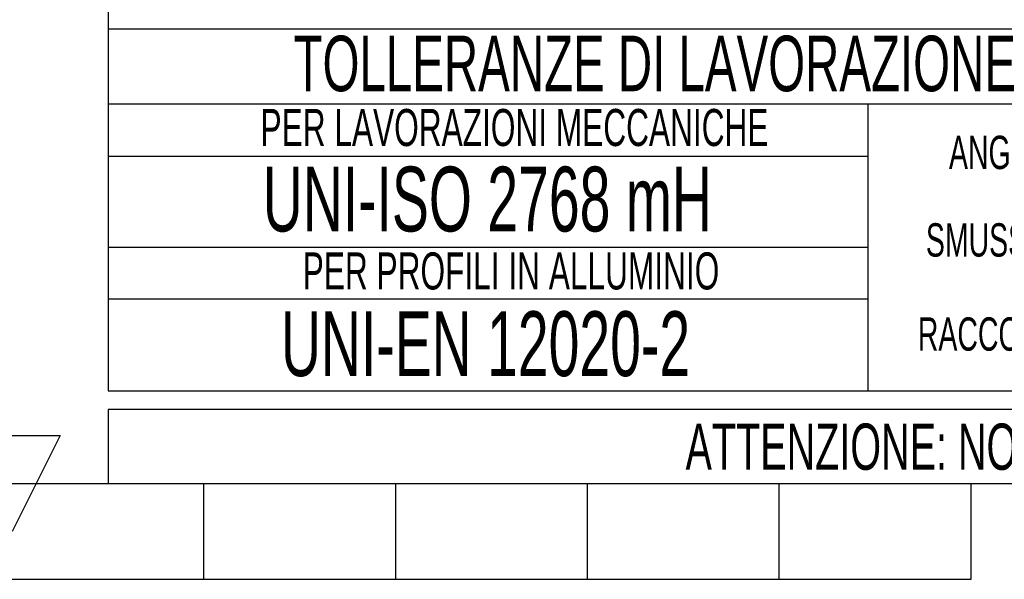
# Model space of a CAD drawing. Header units: millimetres. Extents: x 0 to 420, y 0 to 297.
# Tile 10 of 58: x 210 to 264, y 0 to 30. Entities that reach past the tile are written whole.
import ezdxf
from ezdxf.enums import TextEntityAlignment as Align

# ---------------------------------------------------------------- set-up
doc = ezdxf.new("R2010")
doc.units = ezdxf.units.MM
doc.layers.add('CARTIGLIO', color=140, linetype='Continuous')
doc.styles.add('SLDTEXTSTYLE0', font='TXT', dxfattribs={"width": 0.6382978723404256})

# ---------------------------------------------------------------- blocks, each defined once
blk = doc.blocks.new('SW_NOTE_0_1')
at = {"layer": 'CARTIGLIO', "color": 0, "insert": (85.40558510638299, 3.222669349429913), "char_height": 2.5, "attachment_point": 2, "style": 'SLDTEXTSTYLE0'}
blk.add_mtext("ATTENZIONE: NON INTERPRETARE IL DISEGNO. IN CASO DI QUOTE MANCANTI O POCO CHIARE CONSULTARE L'UFFICIO TECNICO", dxfattribs=at)
blk = doc.blocks.new('SW_NOTE_0_14')
at = {"layer": 'CARTIGLIO', "color": 0, "insert": (6.67819148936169, 2.320321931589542), "char_height": 1.8, "attachment_point": 2, "style": 'SLDTEXTSTYLE0'}
blk.add_mtext("ANGOLO ±10'", dxfattribs=at)
blk = doc.blocks.new('SW_NOTE_0_15')
at = {"layer": 'CARTIGLIO', "color": 0, "insert": (23.93617021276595, 3.867203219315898), "char_height": 3, "attachment_point": 2, "style": 'SLDTEXTSTYLE0'}
blk.add_mtext('TOLLERANZE DI LAVORAZIONE', dxfattribs=at)
blk = doc.blocks.new('SW_NOTE_0_19')
at = {"layer": 'CARTIGLIO', "color": 0, "insert": (7.587765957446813, 2.320321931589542), "char_height": 1.8, "attachment_point": 2, "style": 'SLDTEXTSTYLE0'}
blk.add_mtext('SMUSSO 0.5x45°', dxfattribs=at)
blk = doc.blocks.new('SW_NOTE_0_22')
at = {"layer": 'CARTIGLIO', "color": 0, "insert": (8.569148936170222, 2.320321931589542), "char_height": 1.8, "attachment_point": 2, "style": 'SLDTEXTSTYLE0'}
blk.add_mtext('RACCORDO R 0.5', dxfattribs=at)
blk = doc.blocks.new('SW_NOTE_0_23')
at = {"layer": 'CARTIGLIO', "color": 0, "insert": (18.30319148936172, 2.578135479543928), "char_height": 2, "attachment_point": 2, "style": 'SLDTEXTSTYLE0'}
blk.add_mtext('PER LAVORAZIONI MECCANICHE', dxfattribs=at)
blk = doc.blocks.new('SW_NOTE_0_24')
at = {"layer": 'CARTIGLIO', "color": 0, "insert": (15.68484042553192, 4.511737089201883), "char_height": 3.5, "attachment_point": 2, "style": 'SLDTEXTSTYLE0'}
blk.add_mtext('UNI-ISO 2768 mH', dxfattribs=at)
blk = doc.blocks.new('SW_NOTE_0_25')
at = {"layer": 'CARTIGLIO', "color": 0, "insert": (13.85638297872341, 2.578135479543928), "char_height": 2, "attachment_point": 2, "style": 'SLDTEXTSTYLE0'}
blk.add_mtext('PER PROFILI IN ALLUMINIO', dxfattribs=at)
blk = doc.blocks.new('SW_NOTE_0_26')
at = {"layer": 'CARTIGLIO', "color": 0, "insert": (14.05585106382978, 4.511737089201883), "char_height": 3.5, "attachment_point": 2, "style": 'SLDTEXTSTYLE0'}
blk.add_mtext('UNI-EN 12020-2', dxfattribs=at)
blk = doc.blocks.new('Cartiglio ALUSIC')
at = {"layer": 'CARTIGLIO'}
for p, q in [((113.971100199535, 149.9990413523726), (113.971100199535, 94.99904135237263)), ((113.971100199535, 114.5498549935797), (173.971100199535, 114.5498549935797)), ((113.971100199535, 114.5498549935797), (113.971100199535, 94.99904135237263)), ((173.9571410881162, 110.4900006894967), (113.9571410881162, 110.4900006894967)), ((154.9806365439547, 94.99904135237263), (154.9806365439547, 110.4900006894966)), ((113.971100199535, 107.6716313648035), (154.9806365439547, 107.6716313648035)), ((154.9806365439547, 102.7445210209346), (113.971100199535, 102.7445210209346)), ((113.9850593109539, 99.96496483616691), (154.9945956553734, 99.96496483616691)), ((113.971100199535, 94.99904135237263), (173.971100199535, 94.99904135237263)), ((313.621100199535, 93.99904135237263), (113.971100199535, 93.99904135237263)), ((113.971100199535, 93.99904135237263), (113.971100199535, 89.99904135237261)), ((113.971100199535, 89.99904135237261), (313.621100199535, 89.99904135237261))]:
    blk.add_line(p, q, dxfattribs=at)
at = {"layer": 'CARTIGLIO', "linetype": 'Continuous'}
blk.add_line((113.9695322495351, 89.99904135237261), (313.621100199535, 89.99904135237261), dxfattribs=at)
at = {"layer": 'CARTIGLIO', "color": 140}
for name, p in [('SW_NOTE_0_15', (119.5374520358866, 110.3183836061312)), ('SW_NOTE_0_23', (117.6003680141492, 107.6481432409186)), ('SW_NOTE_0_14', (157.5950277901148, 106.4612057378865)), ('SW_NOTE_0_24', (118.7522918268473, 102.6005131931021)), ('SW_NOTE_0_19', (156.6725276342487, 101.7341689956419)), ('SW_NOTE_0_25', (121.8587729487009, 99.90266357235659)), ('SW_NOTE_0_26', (120.2859705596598, 94.78943414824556)), ('SW_NOTE_0_22', (155.6312777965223, 96.6517264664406)), ('SW_NOTE_0_1', (127.6311861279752, 90.01640253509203))]:
    blk.add_blockref(name, p, dxfattribs=at)
at = {"layer": 'CARTIGLIO', "color": 140, "style": 'SLDTEXTSTYLE0', "width": 0.6382978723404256}
for tag, height, p in [('AUTOATTR1', 3.5, (223.449403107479, 133.7003798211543)), ('AUTOATTR2', 3.5, (221.9290871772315, 127.4217635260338)), ('AUTOATTR11', 3.5, (222.8622803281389, 121.4105734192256)), ('AUTOATTR8', 4, (219.2444208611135, 110.0025032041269)), ('AUTOATTR9', 4, (218.1221976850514, 100.4234402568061)), ('AUTOATTR0', 4, (249.0325362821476, 100.3118048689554))]:
    blk.add_attdef(tag, text='', height=height, dxfattribs=at).set_placement(p, align=Align.TOP_CENTER)
at = {"layer": 'CARTIGLIO', "color": 140}
for tag in ['AUTOATTR13', 'AUTOATTR12', 'AUTOATTR10', 'AUTOATTR7', 'AUTOATTR6', 'AUTOATTR5', 'AUTOATTR4', 'AUTOATTR3']:
    blk.add_attdef(tag, (0, 0), '', height=4, dxfattribs=at)

msp = doc.modelspace()

# ---------------------------------------------------------------- linework, layer by layer
at = {"layer": 'CARTIGLIO', "linetype": 'Continuous'}
for p, q in [((207.4166481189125, 7.758109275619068), (212.5908641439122, 7.758109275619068)), ((212.5908641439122, 7.758109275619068), (210.0037561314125, 2.583893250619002)), ((5.180115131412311, 5.171001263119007), (414.8273971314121, 5.171001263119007)), ((215.1758291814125, 5.171001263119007), (414.8273971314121, 5.171001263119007)), ((220.3521881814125, -0.003214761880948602), (220.3521881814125, 5.171001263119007)), ((230.7006202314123, -0.003214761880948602), (230.7006202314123, 5.171001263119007)), ((241.0490522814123, -0.003214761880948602), (241.0490522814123, 5.171001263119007)), ((251.3974843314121, -0.003214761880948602), (251.3974843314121, 5.171001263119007)), ((261.7459163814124, -0.003214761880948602), (261.7459163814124, 5.171001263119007)), ((158.2615958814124, -0.003214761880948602), (261.7459163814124, -0.003214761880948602))]:
    msp.add_line(p, q, dxfattribs=at)
at = {"layer": 'CARTIGLIO'}
msp.add_line((215.1773971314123, 5.171001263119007), (414.8273971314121, 5.171001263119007), dxfattribs=at)

# ---------------------------------------------------------------- block references
msp.add_blockref('Cartiglio ALUSIC', (101.206296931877, -84.82804008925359), dxfattribs=at)

doc.saveas('drawing.dxf')
